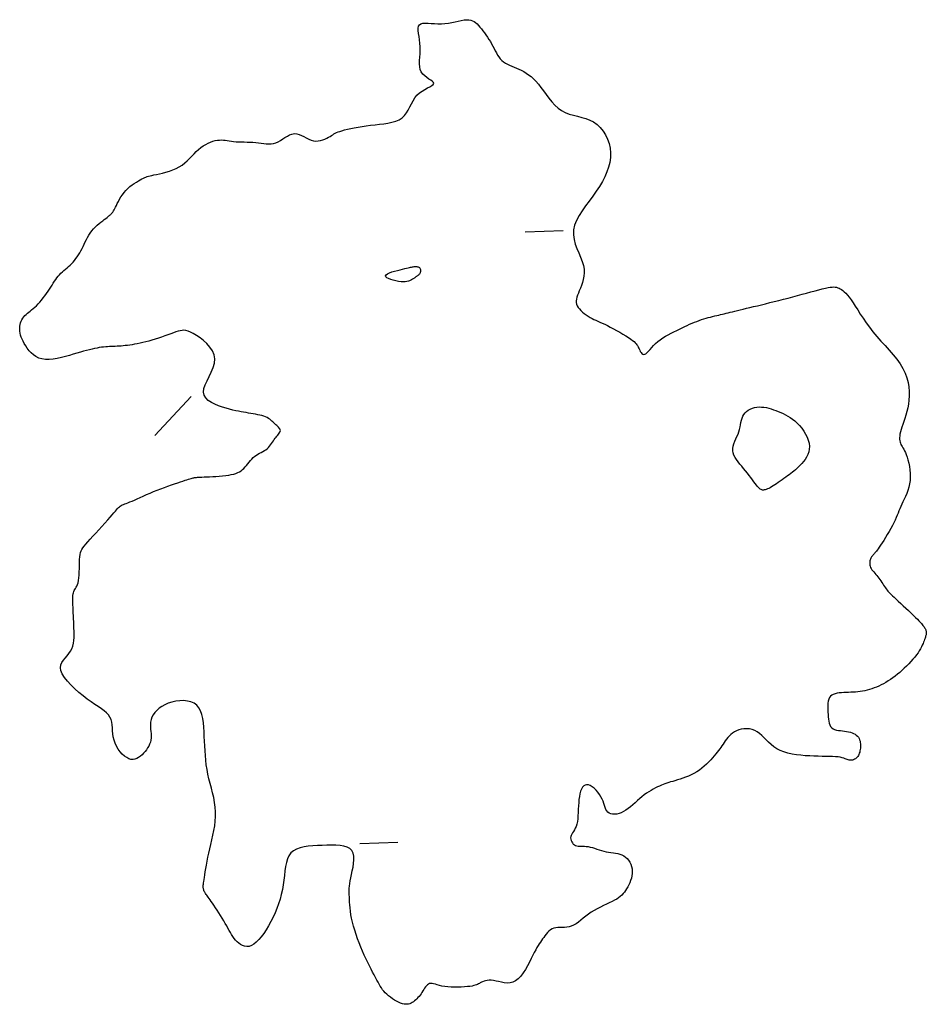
# Model space of a CAD drawing. Header units: millimetres. Extents: x 32690613 to 32693367, y 5343692 to 5344708.
# Tile 218 of 256: x 32692676 to 32692700, y 5343725 to 5343751. Entities that reach past the tile are written whole.
import ezdxf

# ---------------------------------------------------------------- set-up
doc = ezdxf.new("R2010")
doc.units = ezdxf.units.MM
doc.header["$LTSCALE"] = 20
doc.layers.add('02-DGM_HL_493.50', color=112, linetype='Continuous')

msp = doc.modelspace()

# ---------------------------------------------------------------- linework, layer by layer
at = {"layer": '02-DGM_HL_493.50', "elevation": 493.5, "flags": 128}
for points in [[(32692688.392, 5343725.27), (32692688.331, 5343725.277), (32692688.276, 5343725.278), (32692688.226, 5343725.273), (32692688.181, 5343725.265), (32692688.14, 5343725.253), (32692688.104, 5343725.239), (32692688.071, 5343725.224), (32692688.042, 5343725.209), (32692688.016, 5343725.194), (32692687.992, 5343725.18), (32692687.967, 5343725.168), (32692687.94, 5343725.156), (32692687.908, 5343725.144), (32692687.87, 5343725.134), (32692687.824, 5343725.125), (32692687.768, 5343725.116), (32692687.7, 5343725.109), (32692687.622, 5343725.103), (32692687.538, 5343725.098), (32692687.449, 5343725.096), (32692687.358, 5343725.095), (32692687.268, 5343725.098), (32692687.181, 5343725.103), (32692687.101, 5343725.113), (32692687.028, 5343725.125), (32692686.963, 5343725.14), (32692686.905, 5343725.155), (32692686.854, 5343725.17), (32692686.808, 5343725.182), (32692686.768, 5343725.191), (32692686.732, 5343725.194), (32692686.699, 5343725.19), (32692686.67, 5343725.177), (32692686.642, 5343725.158), (32692686.617, 5343725.132), (32692686.593, 5343725.101), (32692686.57, 5343725.067), (32692686.547, 5343725.03), (32692686.524, 5343724.993), (32692686.5, 5343724.955), (32692686.475, 5343724.918), (32692686.448, 5343724.883), (32692686.421, 5343724.849), (32692686.392, 5343724.817), (32692686.363, 5343724.787), (32692686.334, 5343724.759), (32692686.303, 5343724.733), (32692686.273, 5343724.71), (32692686.243, 5343724.689), (32692686.211, 5343724.671), (32692686.179, 5343724.657), (32692686.145, 5343724.647), (32692686.109, 5343724.642), (32692686.071, 5343724.641), (32692686.029, 5343724.646), (32692685.983, 5343724.657), (32692685.934, 5343724.673), (32692685.882, 5343724.696), (32692685.828, 5343724.723), (32692685.773, 5343724.754), (32692685.718, 5343724.789), (32692685.666, 5343724.826), (32692685.616, 5343724.865), (32692685.571, 5343724.905), (32692685.53, 5343724.945), (32692685.493, 5343724.986), (32692685.46, 5343725.028), (32692685.428, 5343725.073), (32692685.398, 5343725.12), (32692685.369, 5343725.17), (32692685.338, 5343725.225), (32692685.306, 5343725.283), (32692685.271, 5343725.347), (32692685.233, 5343725.416), (32692685.193, 5343725.49), (32692685.152, 5343725.569), (32692685.109, 5343725.654), (32692685.065, 5343725.743), (32692685.02, 5343725.838), (32692684.974, 5343725.938), (32692684.928, 5343726.042), (32692684.883, 5343726.151), (32692684.839, 5343726.263), (32692684.797, 5343726.375), (32692684.758, 5343726.488), (32692684.722, 5343726.6), (32692684.689, 5343726.709), (32692684.662, 5343726.815), (32692684.64, 5343726.916), (32692684.622, 5343727.011), (32692684.609, 5343727.102), (32692684.599, 5343727.188), (32692684.592, 5343727.268), (32692684.587, 5343727.344), (32692684.583, 5343727.414), (32692684.58, 5343727.479), (32692684.578, 5343727.539), (32692684.577, 5343727.596), (32692684.577, 5343727.652), (32692684.578, 5343727.708), (32692684.583, 5343727.767), (32692684.59, 5343727.831), (32692684.601, 5343727.902), (32692684.616, 5343727.981), (32692684.636, 5343728.07), (32692684.657, 5343728.166), (32692684.677, 5343728.266), (32692684.692, 5343728.366), (32692684.699, 5343728.463), (32692684.696, 5343728.555), (32692684.678, 5343728.636), (32692684.644, 5343728.705), (32692684.59, 5343728.758), (32692684.518, 5343728.796), (32692684.432, 5343728.822), (32692684.333, 5343728.838), (32692684.223, 5343728.846), (32692684.106, 5343728.848), (32692683.984, 5343728.845), (32692683.86, 5343728.841), (32692683.735, 5343728.836), (32692683.613, 5343728.828), (32692683.494, 5343728.818), (32692683.382, 5343728.801), (32692683.278, 5343728.777), (32692683.184, 5343728.744), (32692683.102, 5343728.699), (32692683.034, 5343728.642), (32692682.981, 5343728.57), (32692682.942, 5343728.484), (32692682.914, 5343728.388), (32692682.894, 5343728.282), (32692682.878, 5343728.168), (32692682.865, 5343728.049), (32692682.851, 5343727.925), (32692682.833, 5343727.8), (32692682.81, 5343727.674), (32692682.781, 5343727.548), (32692682.746, 5343727.423), (32692682.707, 5343727.3), (32692682.662, 5343727.178), (32692682.614, 5343727.058), (32692682.561, 5343726.941), (32692682.504, 5343726.828), (32692682.444, 5343726.718), (32692682.382, 5343726.614), (32692682.318, 5343726.517), (32692682.252, 5343726.429), (32692682.186, 5343726.351), (32692682.12, 5343726.284), (32692682.055, 5343726.232), (32692681.99, 5343726.194), (32692681.928, 5343726.173), (32692681.868, 5343726.167), (32692681.811, 5343726.174), (32692681.756, 5343726.192), (32692681.705, 5343726.219), (32692681.656, 5343726.254), (32692681.611, 5343726.295), (32692681.57, 5343726.339), (32692681.533, 5343726.385), (32692681.498, 5343726.433), (32692681.466, 5343726.484), (32692681.434, 5343726.537), (32692681.403, 5343726.593), (32692681.371, 5343726.652), (32692681.337, 5343726.714), (32692681.3, 5343726.779), (32692681.26, 5343726.847), (32692681.218, 5343726.918), (32692681.173, 5343726.99), (32692681.128, 5343727.061), (32692681.083, 5343727.13), (32692681.04, 5343727.196), (32692680.998, 5343727.258), (32692680.96, 5343727.314), (32692680.926, 5343727.362), (32692680.896, 5343727.405), (32692680.87, 5343727.441), (32692680.847, 5343727.473), (32692680.826, 5343727.501), (32692680.809, 5343727.526), (32692680.793, 5343727.548), (32692680.779, 5343727.569), (32692680.766, 5343727.589), (32692680.755, 5343727.608), (32692680.745, 5343727.627), (32692680.736, 5343727.646), (32692680.729, 5343727.665), (32692680.724, 5343727.683), (32692680.719, 5343727.702), (32692680.716, 5343727.721), (32692680.715, 5343727.741), (32692680.715, 5343727.762), (32692680.716, 5343727.787), (32692680.719, 5343727.815), (32692680.723, 5343727.849), (32692680.729, 5343727.89), (32692680.737, 5343727.938), (32692680.746, 5343727.996), (32692680.757, 5343728.064), (32692680.77, 5343728.142), (32692680.784, 5343728.228), (32692680.801, 5343728.322), (32692680.819, 5343728.422), (32692680.84, 5343728.528), (32692680.863, 5343728.638), (32692680.889, 5343728.752), (32692680.917, 5343728.869), (32692680.945, 5343728.989), (32692680.973, 5343729.11), (32692680.999, 5343729.233), (32692681.02, 5343729.357), (32692681.036, 5343729.481), (32692681.045, 5343729.606), (32692681.045, 5343729.732), (32692681.036, 5343729.856), (32692681.017, 5343729.981), (32692680.993, 5343730.105), (32692680.963, 5343730.229), (32692680.931, 5343730.353), (32692680.899, 5343730.476), (32692680.868, 5343730.6), (32692680.84, 5343730.724), (32692680.817, 5343730.848), (32692680.798, 5343730.973), (32692680.783, 5343731.097), (32692680.772, 5343731.222), (32692680.763, 5343731.347), (32692680.756, 5343731.472), (32692680.75, 5343731.596), (32692680.745, 5343731.721), (32692680.74, 5343731.846), (32692680.733, 5343731.968), (32692680.722, 5343732.087), (32692680.706, 5343732.199), (32692680.682, 5343732.304), (32692680.648, 5343732.398), (32692680.604, 5343732.48), (32692680.546, 5343732.547), (32692680.474, 5343732.6), (32692680.39, 5343732.637), (32692680.297, 5343732.659), (32692680.197, 5343732.669), (32692680.094, 5343732.667), (32692679.991, 5343732.655), (32692679.889, 5343732.632), (32692679.793, 5343732.601), (32692679.705, 5343732.563), (32692679.625, 5343732.518), (32692679.554, 5343732.468), (32692679.492, 5343732.412), (32692679.438, 5343732.354), (32692679.395, 5343732.293), (32692679.361, 5343732.23), (32692679.338, 5343732.167), (32692679.324, 5343732.104), (32692679.319, 5343732.041), (32692679.32, 5343731.979), (32692679.325, 5343731.918), (32692679.331, 5343731.858), (32692679.337, 5343731.798), (32692679.341, 5343731.74), (32692679.34, 5343731.683), (32692679.333, 5343731.627), (32692679.319, 5343731.573), (32692679.3, 5343731.52), (32692679.275, 5343731.469), (32692679.247, 5343731.419), (32692679.214, 5343731.371), (32692679.178, 5343731.325), (32692679.139, 5343731.28), (32692679.098, 5343731.238), (32692679.055, 5343731.2), (32692679.009, 5343731.167), (32692678.962, 5343731.14), (32692678.912, 5343731.122), (32692678.86, 5343731.113), (32692678.806, 5343731.116), (32692678.75, 5343731.132), (32692678.692, 5343731.162), (32692678.633, 5343731.204), (32692678.576, 5343731.258), (32692678.521, 5343731.32), (32692678.47, 5343731.39), (32692678.425, 5343731.466), (32692678.387, 5343731.546), (32692678.358, 5343731.628), (32692678.339, 5343731.711), (32692678.327, 5343731.793), (32692678.32, 5343731.874), (32692678.314, 5343731.953), (32692678.307, 5343732.029), (32692678.297, 5343732.103), (32692678.279, 5343732.171), (32692678.251, 5343732.235), (32692678.211, 5343732.294), (32692678.159, 5343732.349), (32692678.096, 5343732.402), (32692678.023, 5343732.456), (32692677.941, 5343732.512), (32692677.851, 5343732.572), (32692677.753, 5343732.638), (32692677.649, 5343732.712), (32692677.539, 5343732.796), (32692677.428, 5343732.888), (32692677.319, 5343732.985), (32692677.217, 5343733.085), (32692677.125, 5343733.185), (32692677.048, 5343733.283), (32692676.989, 5343733.377), (32692676.952, 5343733.463), (32692676.94, 5343733.541), (32692676.951, 5343733.612), (32692676.978, 5343733.677), (32692677.018, 5343733.737), (32692677.066, 5343733.795), (32692677.117, 5343733.853), (32692677.166, 5343733.912), (32692677.21, 5343733.974), (32692677.244, 5343734.04), (32692677.269, 5343734.111), (32692677.286, 5343734.185), (32692677.296, 5343734.262), (32692677.301, 5343734.342), (32692677.302, 5343734.423), (32692677.3, 5343734.506), (32692677.297, 5343734.589), (32692677.294, 5343734.672), (32692677.291, 5343734.755), (32692677.288, 5343734.836), (32692677.284, 5343734.915), (32692677.281, 5343734.992), (32692677.279, 5343735.065), (32692677.276, 5343735.135), (32692677.273, 5343735.2), (32692677.271, 5343735.259), (32692677.269, 5343735.314), (32692677.269, 5343735.365), (32692677.269, 5343735.41), (32692677.272, 5343735.452), (32692677.277, 5343735.49), (32692677.284, 5343735.524), (32692677.294, 5343735.555), (32692677.308, 5343735.583), (32692677.324, 5343735.609), (32692677.341, 5343735.636), (32692677.359, 5343735.666), (32692677.377, 5343735.7), (32692677.395, 5343735.74), (32692677.41, 5343735.787), (32692677.422, 5343735.845), (32692677.431, 5343735.913), (32692677.437, 5343735.99), (32692677.44, 5343736.073), (32692677.443, 5343736.159), (32692677.444, 5343736.245), (32692677.446, 5343736.328), (32692677.449, 5343736.405), (32692677.453, 5343736.474), (32692677.46, 5343736.533), (32692677.47, 5343736.583), (32692677.485, 5343736.628), (32692677.505, 5343736.67), (32692677.532, 5343736.712), (32692677.567, 5343736.757), (32692677.61, 5343736.807), (32692677.664, 5343736.867), (32692677.728, 5343736.937), (32692677.8, 5343737.016), (32692677.878, 5343737.101), (32692677.958, 5343737.189), (32692678.039, 5343737.278), (32692678.117, 5343737.364), (32692678.19, 5343737.446), (32692678.255, 5343737.519), (32692678.31, 5343737.582), (32692678.355, 5343737.636), (32692678.393, 5343737.681), (32692678.425, 5343737.718), (32692678.453, 5343737.75), (32692678.477, 5343737.775), (32692678.5, 5343737.796), (32692678.523, 5343737.814), (32692678.548, 5343737.83), (32692678.576, 5343737.844), (32692678.606, 5343737.858), (32692678.641, 5343737.871), (32692678.68, 5343737.886), (32692678.725, 5343737.903), (32692678.776, 5343737.923), (32692678.834, 5343737.947), (32692678.899, 5343737.974), (32692678.971, 5343738.006), (32692679.049, 5343738.041), (32692679.132, 5343738.078), (32692679.22, 5343738.116), (32692679.31, 5343738.155), (32692679.403, 5343738.195), (32692679.498, 5343738.234), (32692679.594, 5343738.271), (32692679.689, 5343738.307), (32692679.783, 5343738.341), (32692679.873, 5343738.373), (32692679.96, 5343738.402), (32692680.041, 5343738.429), (32692680.115, 5343738.454), (32692680.181, 5343738.476), (32692680.238, 5343738.495), (32692680.287, 5343738.511), (32692680.329, 5343738.524), (32692680.365, 5343738.535), (32692680.396, 5343738.545), (32692680.423, 5343738.552), (32692680.446, 5343738.558), (32692680.468, 5343738.563), (32692680.489, 5343738.567), (32692680.511, 5343738.571), (32692680.535, 5343738.573), (32692680.563, 5343738.575), (32692680.595, 5343738.577), (32692680.635, 5343738.579), (32692680.682, 5343738.581), (32692680.739, 5343738.583), (32692680.807, 5343738.586), (32692680.883, 5343738.589), (32692680.966, 5343738.594), (32692681.052, 5343738.599), (32692681.14, 5343738.605), (32692681.227, 5343738.613), (32692681.311, 5343738.622), (32692681.389, 5343738.633), (32692681.459, 5343738.645), (32692681.521, 5343738.66), (32692681.577, 5343738.678), (32692681.628, 5343738.698), (32692681.674, 5343738.721), (32692681.716, 5343738.747), (32692681.755, 5343738.777), (32692681.791, 5343738.81), (32692681.827, 5343738.848), (32692681.862, 5343738.888), (32692681.896, 5343738.93), (32692681.931, 5343738.972), (32692681.966, 5343739.015), (32692682.002, 5343739.056), (32692682.04, 5343739.094), (32692682.079, 5343739.129), (32692682.121, 5343739.16), (32692682.164, 5343739.187), (32692682.207, 5343739.211), (32692682.251, 5343739.234), (32692682.294, 5343739.257), (32692682.335, 5343739.28), (32692682.374, 5343739.304), (32692682.41, 5343739.331), (32692682.443, 5343739.361), (32692682.472, 5343739.394), (32692682.499, 5343739.429), (32692682.524, 5343739.465), (32692682.548, 5343739.501), (32692682.57, 5343739.537), (32692682.593, 5343739.573), (32692682.617, 5343739.606), (32692682.641, 5343739.637), (32692682.665, 5343739.666), (32692682.688, 5343739.692), (32692682.71, 5343739.718), (32692682.728, 5343739.741), (32692682.743, 5343739.764), (32692682.752, 5343739.787), (32692682.756, 5343739.808), (32692682.752, 5343739.83), (32692682.743, 5343739.852), (32692682.728, 5343739.874), (32692682.71, 5343739.896), (32692682.688, 5343739.919), (32692682.663, 5343739.941), (32692682.638, 5343739.965), (32692682.612, 5343739.988), (32692682.586, 5343740.013), (32692682.56, 5343740.037), (32692682.533, 5343740.062), (32692682.505, 5343740.086), (32692682.475, 5343740.109), (32692682.441, 5343740.131), (32692682.404, 5343740.152), (32692682.363, 5343740.171), (32692682.318, 5343740.188), (32692682.268, 5343740.204), (32692682.214, 5343740.218), (32692682.157, 5343740.23), (32692682.098, 5343740.242), (32692682.037, 5343740.253), (32692681.975, 5343740.263), (32692681.912, 5343740.273), (32692681.849, 5343740.284), (32692681.785, 5343740.294), (32692681.719, 5343740.306), (32692681.65, 5343740.319), (32692681.577, 5343740.335), (32692681.499, 5343740.353), (32692681.414, 5343740.375), (32692681.323, 5343740.401), (32692681.225, 5343740.43), (32692681.124, 5343740.465), (32692681.025, 5343740.506), (32692680.932, 5343740.554), (32692680.85, 5343740.609), (32692680.785, 5343740.673), (32692680.741, 5343740.745), (32692680.723, 5343740.827), (32692680.734, 5343740.92), (32692680.768, 5343741.021), (32692680.817, 5343741.129), (32692680.874, 5343741.242), (32692680.93, 5343741.358), (32692680.979, 5343741.475), (32692681.012, 5343741.592), (32692681.022, 5343741.706), (32692681.003, 5343741.816), (32692680.958, 5343741.921), (32692680.893, 5343742.019), (32692680.814, 5343742.11), (32692680.724, 5343742.192), (32692680.631, 5343742.265), (32692680.539, 5343742.326), (32692680.454, 5343742.376), (32692680.38, 5343742.414), (32692680.315, 5343742.44), (32692680.258, 5343742.455), (32692680.206, 5343742.462), (32692680.155, 5343742.46), (32692680.105, 5343742.451), (32692680.052, 5343742.436), (32692679.994, 5343742.417), (32692679.928, 5343742.394), (32692679.857, 5343742.369), (32692679.78, 5343742.341), (32692679.699, 5343742.312), (32692679.615, 5343742.283), (32692679.53, 5343742.254), (32692679.444, 5343742.226), (32692679.36, 5343742.2), (32692679.278, 5343742.176), (32692679.198, 5343742.155), (32692679.12, 5343742.135), (32692679.045, 5343742.118), (32692678.973, 5343742.103), (32692678.903, 5343742.09), (32692678.837, 5343742.078), (32692678.773, 5343742.069), (32692678.712, 5343742.061), (32692678.654, 5343742.055), (32692678.598, 5343742.049), (32692678.545, 5343742.045), (32692678.492, 5343742.042), (32692678.441, 5343742.039), (32692678.391, 5343742.037), (32692678.341, 5343742.035), (32692678.291, 5343742.033), (32692678.24, 5343742.031), (32692678.189, 5343742.028), (32692678.137, 5343742.024), (32692678.083, 5343742.019), (32692678.027, 5343742.012), (32692677.969, 5343742.004), (32692677.909, 5343741.993), (32692677.845, 5343741.98), (32692677.778, 5343741.965), (32692677.707, 5343741.947), (32692677.632, 5343741.927), (32692677.552, 5343741.905), (32692677.467, 5343741.881), (32692677.377, 5343741.855), (32692677.281, 5343741.827), (32692677.18, 5343741.798), (32692677.074, 5343741.768), (32692676.965, 5343741.741), (32692676.856, 5343741.718), (32692676.748, 5343741.7), (32692676.644, 5343741.691), (32692676.545, 5343741.691), (32692676.452, 5343741.703), (32692676.368, 5343741.728), (32692676.293, 5343741.764), (32692676.225, 5343741.81), (32692676.164, 5343741.864), (32692676.111, 5343741.922), (32692676.064, 5343741.985), (32692676.022, 5343742.048), (32692675.986, 5343742.11), (32692675.955, 5343742.17), (32692675.928, 5343742.227), (32692675.906, 5343742.282), (32692675.889, 5343742.334), (32692675.876, 5343742.385), (32692675.868, 5343742.434), (32692675.864, 5343742.481), (32692675.864, 5343742.528), (32692675.868, 5343742.573), (32692675.877, 5343742.618), (32692675.889, 5343742.661), (32692675.905, 5343742.703), (32692675.924, 5343742.742), (32692675.947, 5343742.781), (32692675.973, 5343742.816), (32692676.001, 5343742.85), (32692676.033, 5343742.882), (32692676.067, 5343742.911), (32692676.103, 5343742.941), (32692676.141, 5343742.97), (32692676.18, 5343743.001), (32692676.222, 5343743.035), (32692676.264, 5343743.071), (32692676.308, 5343743.112), (32692676.353, 5343743.158), (32692676.398, 5343743.208), (32692676.442, 5343743.262), (32692676.487, 5343743.318), (32692676.53, 5343743.376), (32692676.573, 5343743.434), (32692676.613, 5343743.493), (32692676.651, 5343743.55), (32692676.687, 5343743.605), (32692676.72, 5343743.658), (32692676.753, 5343743.709), (32692676.784, 5343743.758), (32692676.816, 5343743.804), (32692676.848, 5343743.849), (32692676.881, 5343743.891), (32692676.916, 5343743.931), (32692676.953, 5343743.969), (32692676.992, 5343744.005), (32692677.032, 5343744.041), (32692677.074, 5343744.075), (32692677.116, 5343744.11), (32692677.158, 5343744.146), (32692677.199, 5343744.184), (32692677.24, 5343744.223), (32692677.279, 5343744.265), (32692677.316, 5343744.31), (32692677.352, 5343744.356), (32692677.387, 5343744.406), (32692677.42, 5343744.457), (32692677.452, 5343744.51), (32692677.483, 5343744.565), (32692677.513, 5343744.622), (32692677.541, 5343744.68), (32692677.57, 5343744.739), (32692677.598, 5343744.799), (32692677.627, 5343744.858), (32692677.658, 5343744.917), (32692677.692, 5343744.976), (32692677.728, 5343745.033), (32692677.769, 5343745.088), (32692677.813, 5343745.14), (32692677.861, 5343745.19), (32692677.911, 5343745.237), (32692677.961, 5343745.281), (32692678.01, 5343745.321), (32692678.058, 5343745.358), (32692678.101, 5343745.391), (32692678.14, 5343745.42), (32692678.173, 5343745.445), (32692678.2, 5343745.467), (32692678.223, 5343745.485), (32692678.242, 5343745.5), (32692678.257, 5343745.514), (32692678.27, 5343745.526), (32692678.282, 5343745.537), (32692678.292, 5343745.548), (32692678.302, 5343745.559), (32692678.312, 5343745.571), (32692678.323, 5343745.585), (32692678.334, 5343745.602), (32692678.347, 5343745.623), (32692678.361, 5343745.649), (32692678.378, 5343745.68), (32692678.397, 5343745.718), (32692678.419, 5343745.762), (32692678.444, 5343745.813), (32692678.473, 5343745.868), (32692678.504, 5343745.926), (32692678.54, 5343745.986), (32692678.579, 5343746.046), (32692678.623, 5343746.105), (32692678.671, 5343746.161), (32692678.723, 5343746.213), (32692678.778, 5343746.26), (32692678.835, 5343746.304), (32692678.892, 5343746.344), (32692678.948, 5343746.379), (32692679.002, 5343746.411), (32692679.052, 5343746.439), (32692679.097, 5343746.462), (32692679.135, 5343746.482), (32692679.17, 5343746.498), (32692679.202, 5343746.512), (32692679.235, 5343746.525), (32692679.271, 5343746.536), (32692679.311, 5343746.546), (32692679.358, 5343746.557), (32692679.414, 5343746.57), (32692679.482, 5343746.583), (32692679.559, 5343746.6), (32692679.642, 5343746.619), (32692679.731, 5343746.642), (32692679.821, 5343746.669), (32692679.912, 5343746.701), (32692679.999, 5343746.738), (32692680.082, 5343746.781), (32692680.159, 5343746.831), (32692680.229, 5343746.886), (32692680.294, 5343746.945), (32692680.356, 5343747.006), (32692680.416, 5343747.067), (32692680.474, 5343747.128), (32692680.532, 5343747.187), (32692680.591, 5343747.241), (32692680.653, 5343747.291), (32692680.716, 5343747.336), (32692680.781, 5343747.375), (32692680.845, 5343747.408), (32692680.909, 5343747.436), (32692680.972, 5343747.459), (32692681.032, 5343747.475), (32692681.09, 5343747.486), (32692681.145, 5343747.492), (32692681.197, 5343747.493), (32692681.248, 5343747.489), (32692681.299, 5343747.484), (32692681.35, 5343747.476), (32692681.404, 5343747.467), (32692681.46, 5343747.459), (32692681.52, 5343747.452), (32692681.586, 5343747.448), (32692681.655, 5343747.444), (32692681.728, 5343747.442), (32692681.802, 5343747.441), (32692681.879, 5343747.439), (32692681.955, 5343747.436), (32692682.031, 5343747.432), (32692682.105, 5343747.425), (32692682.177, 5343747.417), (32692682.247, 5343747.407), (32692682.315, 5343747.398), (32692682.381, 5343747.391), (32692682.446, 5343747.388), (32692682.509, 5343747.39), (32692682.572, 5343747.4), (32692682.634, 5343747.418), (32692682.695, 5343747.446), (32692682.756, 5343747.481), (32692682.817, 5343747.52), (32692682.878, 5343747.56), (32692682.94, 5343747.597), (32692683.001, 5343747.628), (32692683.063, 5343747.65), (32692683.125, 5343747.66), (32692683.187, 5343747.655), (32692683.251, 5343747.638), (32692683.314, 5343747.612), (32692683.378, 5343747.581), (32692683.442, 5343747.548), (32692683.506, 5343747.516), (32692683.569, 5343747.489), (32692683.632, 5343747.471), (32692683.695, 5343747.463), (32692683.757, 5343747.466), (32692683.817, 5343747.476), (32692683.874, 5343747.493), (32692683.929, 5343747.515), (32692683.98, 5343747.539), (32692684.027, 5343747.565), (32692684.069, 5343747.589), (32692684.106, 5343747.612), (32692684.139, 5343747.633), (32692684.171, 5343747.652), (32692684.204, 5343747.67), (32692684.24, 5343747.687), (32692684.28, 5343747.704), (32692684.328, 5343747.721), (32692684.384, 5343747.739), (32692684.452, 5343747.757), (32692684.529, 5343747.776), (32692684.615, 5343747.796), (32692684.709, 5343747.815), (32692684.81, 5343747.833), (32692684.916, 5343747.851), (32692685.027, 5343747.867), (32692685.141, 5343747.881), (32692685.258, 5343747.894), (32692685.375, 5343747.907), (32692685.49, 5343747.92), (32692685.601, 5343747.938), (32692685.707, 5343747.96), (32692685.806, 5343747.99), (32692685.894, 5343748.028), (32692685.972, 5343748.077), (32692686.036, 5343748.137), (32692686.09, 5343748.208), (32692686.137, 5343748.285), (32692686.179, 5343748.366), (32692686.22, 5343748.449), (32692686.263, 5343748.53), (32692686.31, 5343748.606), (32692686.365, 5343748.676), (32692686.43, 5343748.736), (32692686.501, 5343748.787), (32692686.574, 5343748.831), (32692686.644, 5343748.869), (32692686.708, 5343748.902), (32692686.76, 5343748.932), (32692686.796, 5343748.959), (32692686.812, 5343748.985), (32692686.805, 5343749.012), (32692686.777, 5343749.04), (32692686.736, 5343749.07), (32692686.684, 5343749.104), (32692686.628, 5343749.142), (32692686.571, 5343749.185), (32692686.521, 5343749.235), (32692686.48, 5343749.292), (32692686.454, 5343749.357), (32692686.44, 5343749.43), (32692686.435, 5343749.509), (32692686.437, 5343749.593), (32692686.443, 5343749.681), (32692686.45, 5343749.772), (32692686.454, 5343749.864), (32692686.454, 5343749.958), (32692686.447, 5343750.051), (32692686.435, 5343750.142), (32692686.422, 5343750.229), (32692686.409, 5343750.311), (32692686.401, 5343750.384), (32692686.4, 5343750.449), (32692686.409, 5343750.501), (32692686.431, 5343750.541), (32692686.469, 5343750.566), (32692686.521, 5343750.58), (32692686.585, 5343750.584), (32692686.659, 5343750.581), (32692686.741, 5343750.575), (32692686.829, 5343750.568), (32692686.921, 5343750.564), (32692687.014, 5343750.564), (32692687.108, 5343750.571), (32692687.2, 5343750.584), (32692687.29, 5343750.601), (32692687.377, 5343750.62), (32692687.46, 5343750.638), (32692687.538, 5343750.655), (32692687.611, 5343750.667), (32692687.677, 5343750.673), (32692687.736, 5343750.672), (32692687.789, 5343750.662), (32692687.836, 5343750.646), (32692687.879, 5343750.624), (32692687.919, 5343750.595), (32692687.957, 5343750.561), (32692687.995, 5343750.522), (32692688.032, 5343750.478), (32692688.071, 5343750.431), (32692688.111, 5343750.381), (32692688.151, 5343750.327), (32692688.192, 5343750.271), (32692688.231, 5343750.213), (32692688.27, 5343750.153), (32692688.307, 5343750.093), (32692688.342, 5343750.032), (32692688.374, 5343749.971), (32692688.405, 5343749.91), (32692688.435, 5343749.851), (32692688.466, 5343749.793), (32692688.497, 5343749.739), (32692688.531, 5343749.687), (32692688.568, 5343749.64), (32692688.609, 5343749.598), (32692688.654, 5343749.56), (32692688.704, 5343749.527), (32692688.758, 5343749.497), (32692688.815, 5343749.47), (32692688.875, 5343749.444), (32692688.936, 5343749.419), (32692688.999, 5343749.393), (32692689.063, 5343749.365), (32692689.126, 5343749.335), (32692689.19, 5343749.301), (32692689.254, 5343749.263), (32692689.319, 5343749.219), (32692689.383, 5343749.168), (32692689.448, 5343749.11), (32692689.513, 5343749.044), (32692689.579, 5343748.968), (32692689.645, 5343748.883), (32692689.712, 5343748.79), (32692689.781, 5343748.694), (32692689.854, 5343748.597), (32692689.93, 5343748.503), (32692690.011, 5343748.414), (32692690.097, 5343748.336), (32692690.19, 5343748.269), (32692690.289, 5343748.218), (32692690.394, 5343748.178), (32692690.502, 5343748.147), (32692690.612, 5343748.119), (32692690.723, 5343748.091), (32692690.831, 5343748.06), (32692690.936, 5343748.02), (32692691.035, 5343747.969), (32692691.128, 5343747.902), (32692691.212, 5343747.822), (32692691.287, 5343747.729), (32692691.351, 5343747.627), (32692691.404, 5343747.516), (32692691.445, 5343747.398), (32692691.472, 5343747.277), (32692691.484, 5343747.152), (32692691.481, 5343747.027), (32692691.464, 5343746.901), (32692691.433, 5343746.775), (32692691.389, 5343746.648), (32692691.334, 5343746.521), (32692691.268, 5343746.393), (32692691.192, 5343746.265), (32692691.107, 5343746.137), (32692691.015, 5343746.008), (32692690.919, 5343745.879), (32692690.824, 5343745.751), (32692690.734, 5343745.622), (32692690.653, 5343745.494), (32692690.586, 5343745.366), (32692690.536, 5343745.239), (32692690.508, 5343745.113), (32692690.504, 5343744.988), (32692690.521, 5343744.864), (32692690.553, 5343744.742), (32692690.596, 5343744.623), (32692690.644, 5343744.506), (32692690.692, 5343744.393), (32692690.735, 5343744.283), (32692690.766, 5343744.178), (32692690.784, 5343744.077), (32692690.788, 5343743.98), (32692690.78, 5343743.889), (32692690.764, 5343743.802), (32692690.742, 5343743.721), (32692690.715, 5343743.644), (32692690.687, 5343743.572), (32692690.659, 5343743.506), (32692690.634, 5343743.445), (32692690.613, 5343743.389), (32692690.596, 5343743.336), (32692690.584, 5343743.287), (32692690.578, 5343743.241), (32692690.579, 5343743.196), (32692690.587, 5343743.153), (32692690.603, 5343743.11), (32692690.628, 5343743.067), (32692690.66, 5343743.025), (32692690.699, 5343742.983), (32692690.743, 5343742.942), (32692690.791, 5343742.904), (32692690.841, 5343742.867), (32692690.893, 5343742.833), (32692690.945, 5343742.802), (32692690.995, 5343742.774), (32692691.046, 5343742.749), (32692691.097, 5343742.725), (32692691.15, 5343742.701), (32692691.206, 5343742.676), (32692691.266, 5343742.65), (32692691.331, 5343742.619), (32692691.402, 5343742.585), (32692691.479, 5343742.546), (32692691.561, 5343742.502), (32692691.646, 5343742.456), (32692691.73, 5343742.408), (32692691.812, 5343742.36), (32692691.889, 5343742.314), (32692691.959, 5343742.269), (32692692.02, 5343742.229), (32692692.069, 5343742.193), (32692692.108, 5343742.162), (32692692.139, 5343742.133), (32692692.163, 5343742.107), (32692692.182, 5343742.081), (32692692.197, 5343742.055), (32692692.211, 5343742.028), (32692692.224, 5343741.999), (32692692.239, 5343741.967), (32692692.255, 5343741.933), (32692692.272, 5343741.901), (32692692.292, 5343741.872), (32692692.314, 5343741.848), (32692692.337, 5343741.831), (32692692.363, 5343741.823), (32692692.391, 5343741.827), (32692692.422, 5343741.843), (32692692.455, 5343741.871), (32692692.492, 5343741.908), (32692692.532, 5343741.953), (32692692.576, 5343742.002), (32692692.625, 5343742.055), (32692692.678, 5343742.109), (32692692.736, 5343742.162), (32692692.799, 5343742.212), (32692692.866, 5343742.259), (32692692.937, 5343742.303), (32692693.01, 5343742.345), (32692693.084, 5343742.385), (32692693.159, 5343742.423), (32692693.234, 5343742.459), (32692693.306, 5343742.494), (32692693.377, 5343742.527), (32692693.445, 5343742.559), (32692693.511, 5343742.59), (32692693.576, 5343742.62), (32692693.639, 5343742.647), (32692693.702, 5343742.674), (32692693.764, 5343742.698), (32692693.826, 5343742.721), (32692693.887, 5343742.743), (32692693.949, 5343742.762), (32692694.01, 5343742.78), (32692694.069, 5343742.797), (32692694.128, 5343742.812), (32692694.185, 5343742.827), (32692694.24, 5343742.84), (32692694.293, 5343742.853), (32692694.344, 5343742.865), (32692694.393, 5343742.877), (32692694.441, 5343742.889), (32692694.489, 5343742.9), (32692694.539, 5343742.912), (32692694.591, 5343742.925), (32692694.647, 5343742.938), (32692694.706, 5343742.953), (32692694.771, 5343742.968), (32692694.84, 5343742.985), (32692694.915, 5343743.003), (32692694.995, 5343743.022), (32692695.081, 5343743.043), (32692695.171, 5343743.065), (32692695.266, 5343743.088), (32692695.367, 5343743.112), (32692695.473, 5343743.137), (32692695.583, 5343743.164), (32692695.697, 5343743.192), (32692695.815, 5343743.221), (32692695.935, 5343743.251), (32692696.056, 5343743.282), (32692696.179, 5343743.313), (32692696.303, 5343743.346), (32692696.427, 5343743.379), (32692696.549, 5343743.413), (32692696.668, 5343743.445), (32692696.782, 5343743.477), (32692696.891, 5343743.506), (32692696.992, 5343743.533), (32692697.084, 5343743.556), (32692697.165, 5343743.575), (32692697.235, 5343743.59), (32692697.295, 5343743.6), (32692697.346, 5343743.605), (32692697.39, 5343743.606), (32692697.428, 5343743.604), (32692697.463, 5343743.598), (32692697.495, 5343743.588), (32692697.527, 5343743.575), (32692697.559, 5343743.559), (32692697.593, 5343743.539), (32692697.628, 5343743.514), (32692697.666, 5343743.482), (32692697.706, 5343743.442), (32692697.749, 5343743.394), (32692697.795, 5343743.337), (32692697.844, 5343743.268), (32692697.898, 5343743.188), (32692697.956, 5343743.097), (32692698.019, 5343742.998), (32692698.087, 5343742.891), (32692698.162, 5343742.778), (32692698.242, 5343742.661), (32692698.33, 5343742.541), (32692698.424, 5343742.42), (32692698.526, 5343742.299), (32692698.633, 5343742.178), (32692698.742, 5343742.057), (32692698.85, 5343741.936), (32692698.954, 5343741.815), (32692699.051, 5343741.694), (32692699.138, 5343741.572), (32692699.213, 5343741.45), (32692699.272, 5343741.327), (32692699.318, 5343741.205), (32692699.35, 5343741.083), (32692699.371, 5343740.962), (32692699.381, 5343740.844), (32692699.382, 5343740.729), (32692699.374, 5343740.618), (32692699.361, 5343740.51), (32692699.341, 5343740.408), (32692699.318, 5343740.311), (32692699.292, 5343740.218), (32692699.264, 5343740.131), (32692699.236, 5343740.049), (32692699.21, 5343739.973), (32692699.185, 5343739.901), (32692699.165, 5343739.836), (32692699.149, 5343739.775), (32692699.137, 5343739.719), (32692699.131, 5343739.669), (32692699.128, 5343739.622), (32692699.129, 5343739.58), (32692699.133, 5343739.541), (32692699.141, 5343739.506), (32692699.151, 5343739.474), (32692699.164, 5343739.444), (32692699.179, 5343739.415), (32692699.196, 5343739.386), (32692699.215, 5343739.354), (32692699.235, 5343739.319), (32692699.256, 5343739.278), (32692699.279, 5343739.23), (32692699.302, 5343739.174), (32692699.325, 5343739.107), (32692699.348, 5343739.032), (32692699.368, 5343738.949), (32692699.386, 5343738.862), (32692699.4, 5343738.77), (32692699.408, 5343738.676), (32692699.41, 5343738.582), (32692699.405, 5343738.49), (32692699.391, 5343738.4), (32692699.371, 5343738.313), (32692699.345, 5343738.229), (32692699.315, 5343738.148), (32692699.282, 5343738.071), (32692699.249, 5343737.998), (32692699.217, 5343737.928), (32692699.186, 5343737.863), (32692699.159, 5343737.801), (32692699.134, 5343737.742), (32692699.111, 5343737.684), (32692699.088, 5343737.627), (32692699.065, 5343737.569), (32692699.039, 5343737.508), (32692699.009, 5343737.444), (32692698.976, 5343737.375), (32692698.937, 5343737.3), (32692698.894, 5343737.222), (32692698.848, 5343737.141), (32692698.8, 5343737.06), (32692698.753, 5343736.982), (32692698.707, 5343736.907), (32692698.663, 5343736.838), (32692698.624, 5343736.777), (32692698.59, 5343736.726), (32692698.56, 5343736.683), (32692698.535, 5343736.648), (32692698.513, 5343736.619), (32692698.494, 5343736.595), (32692698.476, 5343736.575), (32692698.461, 5343736.557), (32692698.445, 5343736.541), (32692698.431, 5343736.525), (32692698.416, 5343736.508), (32692698.402, 5343736.491), (32692698.388, 5343736.474), (32692698.376, 5343736.455), (32692698.365, 5343736.435), (32692698.355, 5343736.414), (32692698.347, 5343736.391), (32692698.341, 5343736.367), (32692698.338, 5343736.34), (32692698.337, 5343736.313), (32692698.338, 5343736.284), (32692698.343, 5343736.254), (32692698.351, 5343736.224), (32692698.362, 5343736.194), (32692698.377, 5343736.163), (32692698.396, 5343736.132), (32692698.417, 5343736.102), (32692698.442, 5343736.071), (32692698.469, 5343736.04), (32692698.496, 5343736.008), (32692698.525, 5343735.975), (32692698.553, 5343735.942), (32692698.581, 5343735.907), (32692698.608, 5343735.871), (32692698.634, 5343735.834), (32692698.659, 5343735.797), (32692698.683, 5343735.76), (32692698.706, 5343735.723), (32692698.729, 5343735.688), (32692698.751, 5343735.654), (32692698.773, 5343735.623), (32692698.795, 5343735.593), (32692698.818, 5343735.565), (32692698.844, 5343735.537), (32692698.872, 5343735.508), (32692698.904, 5343735.477), (32692698.941, 5343735.441), (32692698.984, 5343735.401), (32692699.034, 5343735.355), (32692699.092, 5343735.301), (32692699.156, 5343735.242), (32692699.223, 5343735.179), (32692699.293, 5343735.114), (32692699.363, 5343735.049), (32692699.43, 5343734.985), (32692699.493, 5343734.925), (32692699.549, 5343734.871), (32692699.598, 5343734.822), (32692699.639, 5343734.781), (32692699.673, 5343734.744), (32692699.702, 5343734.713), (32692699.725, 5343734.685), (32692699.745, 5343734.66), (32692699.761, 5343734.638), (32692699.775, 5343734.617), (32692699.788, 5343734.597), (32692699.799, 5343734.578), (32692699.809, 5343734.559), (32692699.817, 5343734.54), (32692699.824, 5343734.522), (32692699.829, 5343734.504), (32692699.832, 5343734.486), (32692699.833, 5343734.469), (32692699.833, 5343734.451), (32692699.831, 5343734.432), (32692699.828, 5343734.413), (32692699.823, 5343734.392), (32692699.816, 5343734.37), (32692699.808, 5343734.345), (32692699.799, 5343734.318), (32692699.788, 5343734.288), (32692699.776, 5343734.255), (32692699.762, 5343734.218), (32692699.746, 5343734.178), (32692699.728, 5343734.135), (32692699.705, 5343734.09), (32692699.679, 5343734.041), (32692699.649, 5343733.99), (32692699.614, 5343733.936), (32692699.573, 5343733.88), (32692699.527, 5343733.822), (32692699.478, 5343733.762), (32692699.425, 5343733.703), (32692699.369, 5343733.643), (32692699.311, 5343733.584), (32692699.251, 5343733.526), (32692699.191, 5343733.471), (32692699.13, 5343733.417), (32692699.07, 5343733.367), (32692699.009, 5343733.319), (32692698.948, 5343733.273), (32692698.888, 5343733.231), (32692698.827, 5343733.191), (32692698.765, 5343733.153), (32692698.704, 5343733.118), (32692698.643, 5343733.086), (32692698.582, 5343733.056), (32692698.52, 5343733.029), (32692698.459, 5343733.004), (32692698.397, 5343732.982), (32692698.335, 5343732.963), (32692698.273, 5343732.946), (32692698.211, 5343732.932), (32692698.149, 5343732.92), (32692698.087, 5343732.911), (32692698.025, 5343732.904), (32692697.962, 5343732.898), (32692697.9, 5343732.893), (32692697.838, 5343732.89), (32692697.775, 5343732.887), (32692697.713, 5343732.885), (32692697.65, 5343732.882), (32692697.589, 5343732.879), (32692697.53, 5343732.873), (32692697.474, 5343732.865), (32692697.422, 5343732.853), (32692697.374, 5343732.836), (32692697.333, 5343732.814), (32692697.3, 5343732.785), (32692697.273, 5343732.749), (32692697.254, 5343732.706), (32692697.241, 5343732.658), (32692697.234, 5343732.605), (32692697.23, 5343732.549), (32692697.229, 5343732.489), (32692697.23, 5343732.428), (32692697.233, 5343732.365), (32692697.235, 5343732.303), (32692697.239, 5343732.242), (32692697.244, 5343732.183), (32692697.252, 5343732.126), (32692697.264, 5343732.074), (32692697.281, 5343732.027), (32692697.303, 5343731.986), (32692697.332, 5343731.952), (32692697.368, 5343731.926), (32692697.41, 5343731.907), (32692697.458, 5343731.893), (32692697.509, 5343731.883), (32692697.562, 5343731.876), (32692697.617, 5343731.87), (32692697.672, 5343731.864), (32692697.725, 5343731.857), (32692697.776, 5343731.847), (32692697.825, 5343731.834), (32692697.87, 5343731.819), (32692697.911, 5343731.801), (32692697.949, 5343731.781), (32692697.983, 5343731.757), (32692698.012, 5343731.731), (32692698.037, 5343731.702), (32692698.056, 5343731.67), (32692698.071, 5343731.636), (32692698.082, 5343731.6), (32692698.089, 5343731.563), (32692698.093, 5343731.525), (32692698.094, 5343731.487), (32692698.093, 5343731.449), (32692698.09, 5343731.412), (32692698.085, 5343731.376), (32692698.079, 5343731.342), (32692698.072, 5343731.309), (32692698.062, 5343731.277), (32692698.051, 5343731.248), (32692698.037, 5343731.22), (32692698.021, 5343731.195), (32692698.002, 5343731.172), (32692697.981, 5343731.152), (32692697.957, 5343731.134), (32692697.932, 5343731.12), (32692697.905, 5343731.108), (32692697.878, 5343731.099), (32692697.851, 5343731.094), (32692697.823, 5343731.093), (32692697.796, 5343731.095), (32692697.771, 5343731.101), (32692697.744, 5343731.11), (32692697.717, 5343731.121), (32692697.686, 5343731.134), (32692697.65, 5343731.147), (32692697.608, 5343731.16), (32692697.559, 5343731.171), (32692697.501, 5343731.181), (32692697.433, 5343731.187), (32692697.356, 5343731.191), (32692697.271, 5343731.194), (32692697.178, 5343731.196), (32692697.078, 5343731.197), (32692696.973, 5343731.199), (32692696.863, 5343731.202), (32692696.75, 5343731.207), (32692696.634, 5343731.214), (32692696.517, 5343731.225), (32692696.4, 5343731.239), (32692696.285, 5343731.258), (32692696.175, 5343731.283), (32692696.069, 5343731.313), (32692695.971, 5343731.35), (32692695.881, 5343731.395), (32692695.8, 5343731.448), (32692695.728, 5343731.506), (32692695.662, 5343731.568), (32692695.6, 5343731.631), (32692695.542, 5343731.693), (32692695.484, 5343731.751), (32692695.424, 5343731.804), (32692695.362, 5343731.848), (32692695.296, 5343731.882), (32692695.227, 5343731.906), (32692695.155, 5343731.92), (32692695.082, 5343731.926), (32692695.011, 5343731.924), (32692694.941, 5343731.914), (32692694.875, 5343731.897), (32692694.813, 5343731.874), (32692694.758, 5343731.845), (32692694.708, 5343731.811), (32692694.663, 5343731.774), (32692694.622, 5343731.733), (32692694.585, 5343731.691), (32692694.55, 5343731.647), (32692694.518, 5343731.603), (32692694.488, 5343731.559), (32692694.459, 5343731.517), (32692694.43, 5343731.476), (32692694.401, 5343731.435), (32692694.371, 5343731.393), (32692694.339, 5343731.351), (32692694.305, 5343731.307), (32692694.268, 5343731.261), (32692694.228, 5343731.212), (32692694.183, 5343731.159), (32692694.134, 5343731.104), (32692694.081, 5343731.048), (32692694.024, 5343730.992), (32692693.964, 5343730.936), (32692693.9, 5343730.882), (32692693.834, 5343730.831), (32692693.764, 5343730.784), (32692693.691, 5343730.742), (32692693.617, 5343730.705), (32692693.542, 5343730.672), (32692693.467, 5343730.643), (32692693.393, 5343730.616), (32692693.322, 5343730.593), (32692693.253, 5343730.572), (32692693.189, 5343730.553), (32692693.13, 5343730.536), (32692693.074, 5343730.52), (32692693.022, 5343730.504), (32692692.973, 5343730.488), (32692692.924, 5343730.471), (32692692.876, 5343730.453), (32692692.828, 5343730.434), (32692692.778, 5343730.412), (32692692.725, 5343730.388), (32692692.671, 5343730.361), (32692692.614, 5343730.331), (32692692.556, 5343730.298), (32692692.497, 5343730.261), (32692692.437, 5343730.221), (32692692.377, 5343730.178), (32692692.316, 5343730.13), (32692692.256, 5343730.079), (32692692.195, 5343730.026), (32692692.135, 5343729.971), (32692692.074, 5343729.917), (32692692.014, 5343729.865), (32692691.953, 5343729.817), (32692691.892, 5343729.773), (32692691.831, 5343729.736), (32692691.77, 5343729.706), (32692691.709, 5343729.684), (32692691.65, 5343729.67), (32692691.594, 5343729.664), (32692691.541, 5343729.666), (32692691.493, 5343729.676), (32692691.451, 5343729.694), (32692691.415, 5343729.72), (32692691.386, 5343729.754), (32692691.362, 5343729.795), (32692691.343, 5343729.841), (32692691.325, 5343729.893), (32692691.306, 5343729.949), (32692691.286, 5343730.008), (32692691.262, 5343730.068), (32692691.232, 5343730.13), (32692691.195, 5343730.19), (32692691.151, 5343730.249), (32692691.103, 5343730.303), (32692691.052, 5343730.352), (32692691, 5343730.392), (32692690.948, 5343730.423), (32692690.899, 5343730.443), (32692690.853, 5343730.448), (32692690.811, 5343730.439), (32692690.775, 5343730.416), (32692690.744, 5343730.38), (32692690.717, 5343730.332), (32692690.695, 5343730.275), (32692690.677, 5343730.209), (32692690.662, 5343730.136), (32692690.651, 5343730.057), (32692690.643, 5343729.973), (32692690.638, 5343729.887), (32692690.633, 5343729.799), (32692690.629, 5343729.712), (32692690.624, 5343729.627), (32692690.617, 5343729.546), (32692690.607, 5343729.472), (32692690.593, 5343729.404), (32692690.575, 5343729.345), (32692690.553, 5343729.294), (32692690.529, 5343729.25), (32692690.504, 5343729.21), (32692690.481, 5343729.174), (32692690.46, 5343729.141), (32692690.444, 5343729.108), (32692690.434, 5343729.075), (32692690.43, 5343729.041), (32692690.433, 5343729.006), (32692690.443, 5343728.971), (32692690.458, 5343728.938), (32692690.478, 5343728.907), (32692690.501, 5343728.879), (32692690.529, 5343728.856), (32692690.56, 5343728.838), (32692690.593, 5343728.827), (32692690.628, 5343728.821), (32692690.666, 5343728.818), (32692690.706, 5343728.818), (32692690.749, 5343728.819), (32692690.795, 5343728.818), (32692690.843, 5343728.816), (32692690.894, 5343728.81), (32692690.948, 5343728.799), (32692691.004, 5343728.784), (32692691.063, 5343728.767), (32692691.123, 5343728.747), (32692691.184, 5343728.728), (32692691.246, 5343728.708), (32692691.309, 5343728.69), (32692691.372, 5343728.676), (32692691.435, 5343728.664), (32692691.497, 5343728.655), (32692691.559, 5343728.647), (32692691.619, 5343728.638), (32692691.677, 5343728.628), (32692691.732, 5343728.613), (32692691.785, 5343728.594), (32692691.835, 5343728.569), (32692691.881, 5343728.535), (32692691.923, 5343728.495), (32692691.961, 5343728.449), (32692691.993, 5343728.397), (32692692.019, 5343728.342), (32692692.04, 5343728.283), (32692692.053, 5343728.222), (32692692.059, 5343728.16), (32692692.058, 5343728.098), (32692692.05, 5343728.036), (32692692.036, 5343727.974), (32692692.017, 5343727.914), (32692691.994, 5343727.855), (32692691.968, 5343727.799), (32692691.94, 5343727.746), (32692691.911, 5343727.696), (32692691.881, 5343727.65), (32692691.85, 5343727.607), (32692691.818, 5343727.567), (32692691.782, 5343727.529), (32692691.742, 5343727.493), (32692691.697, 5343727.459), (32692691.647, 5343727.425), (32692691.589, 5343727.391), (32692691.524, 5343727.357), (32692691.453, 5343727.323), (32692691.377, 5343727.287), (32692691.298, 5343727.25), (32692691.216, 5343727.21), (32692691.135, 5343727.168), (32692691.054, 5343727.124), (32692690.976, 5343727.076), (32692690.902, 5343727.024), (32692690.831, 5343726.971), (32692690.763, 5343726.917), (32692690.698, 5343726.865), (32692690.634, 5343726.816), (32692690.572, 5343726.772), (32692690.51, 5343726.736), (32692690.448, 5343726.707), (32692690.387, 5343726.689), (32692690.325, 5343726.679), (32692690.264, 5343726.674), (32692690.204, 5343726.673), (32692690.146, 5343726.672), (32692690.09, 5343726.671), (32692690.036, 5343726.665), (32692689.986, 5343726.654), (32692689.939, 5343726.634), (32692689.896, 5343726.608), (32692689.855, 5343726.575), (32692689.818, 5343726.538), (32692689.782, 5343726.498), (32692689.749, 5343726.455), (32692689.717, 5343726.411), (32692689.687, 5343726.368), (32692689.658, 5343726.326), (32692689.629, 5343726.283), (32692689.6, 5343726.239), (32692689.57, 5343726.192), (32692689.539, 5343726.139), (32692689.506, 5343726.08), (32692689.47, 5343726.014), (32692689.43, 5343725.937), (32692689.387, 5343725.85), (32692689.339, 5343725.756), (32692689.288, 5343725.658), (32692689.233, 5343725.561), (32692689.174, 5343725.469), (32692689.111, 5343725.385), (32692689.045, 5343725.314), (32692688.976, 5343725.26), (32692688.903, 5343725.225), (32692688.828, 5343725.208), (32692688.752, 5343725.204), (32692688.676, 5343725.211), (32692688.6, 5343725.224), (32692688.527, 5343725.241), (32692688.457, 5343725.257)], [(32692685.946, 5343743.746), (32692685.88, 5343743.754), (32692685.81, 5343743.767), (32692685.74, 5343743.784), (32692685.675, 5343743.804), (32692685.618, 5343743.827), (32692685.573, 5343743.852), (32692685.545, 5343743.878), (32692685.537, 5343743.904), (32692685.553, 5343743.93), (32692685.589, 5343743.955), (32692685.641, 5343743.98), (32692685.705, 5343744.003), (32692685.776, 5343744.025), (32692685.85, 5343744.045), (32692685.922, 5343744.064), (32692685.989, 5343744.08), (32692686.046, 5343744.094), (32692686.094, 5343744.105), (32692686.134, 5343744.115), (32692686.169, 5343744.122), (32692686.198, 5343744.129), (32692686.224, 5343744.134), (32692686.247, 5343744.138), (32692686.27, 5343744.141), (32692686.293, 5343744.144), (32692686.316, 5343744.145), (32692686.339, 5343744.146), (32692686.361, 5343744.145), (32692686.382, 5343744.142), (32692686.401, 5343744.137), (32692686.418, 5343744.13), (32692686.432, 5343744.119), (32692686.444, 5343744.106), (32692686.452, 5343744.09), (32692686.458, 5343744.072), (32692686.461, 5343744.052), (32692686.462, 5343744.033), (32692686.46, 5343744.013), (32692686.455, 5343743.993), (32692686.449, 5343743.976), (32692686.44, 5343743.96), (32692686.43, 5343743.945), (32692686.418, 5343743.933), (32692686.405, 5343743.921), (32692686.392, 5343743.911), (32692686.378, 5343743.901), (32692686.365, 5343743.893), (32692686.352, 5343743.884), (32692686.341, 5343743.876), (32692686.329, 5343743.868), (32692686.318, 5343743.859), (32692686.307, 5343743.851), (32692686.294, 5343743.841), (32692686.281, 5343743.832), (32692686.265, 5343743.821), (32692686.247, 5343743.809), (32692686.226, 5343743.797), (32692686.202, 5343743.784), (32692686.173, 5343743.771), (32692686.14, 5343743.76), (32692686.101, 5343743.751), (32692686.057, 5343743.745), (32692686.005, 5343743.743)], [(32692696.163, 5343738.612), (32692696.116, 5343738.578), (32692696.068, 5343738.543), (32692696.019, 5343738.508), (32692695.969, 5343738.473), (32692695.92, 5343738.439), (32692695.872, 5343738.406), (32692695.825, 5343738.375), (32692695.781, 5343738.347), (32692695.74, 5343738.322), (32692695.702, 5343738.3), (32692695.666, 5343738.281), (32692695.633, 5343738.266), (32692695.603, 5343738.254), (32692695.575, 5343738.245), (32692695.549, 5343738.239), (32692695.525, 5343738.237), (32692695.504, 5343738.237), (32692695.483, 5343738.242), (32692695.463, 5343738.25), (32692695.443, 5343738.263), (32692695.422, 5343738.281), (32692695.399, 5343738.304), (32692695.374, 5343738.333), (32692695.345, 5343738.369), (32692695.312, 5343738.41), (32692695.276, 5343738.457), (32692695.236, 5343738.509), (32692695.194, 5343738.565), (32692695.149, 5343738.623), (32692695.102, 5343738.684), (32692695.054, 5343738.745), (32692695.004, 5343738.806), (32692694.954, 5343738.866), (32692694.904, 5343738.925), (32692694.857, 5343738.984), (32692694.814, 5343739.042), (32692694.777, 5343739.101), (32692694.747, 5343739.159), (32692694.727, 5343739.218), (32692694.716, 5343739.278), (32692694.718, 5343739.339), (32692694.729, 5343739.4), (32692694.748, 5343739.463), (32692694.772, 5343739.526), (32692694.8, 5343739.589), (32692694.828, 5343739.652), (32692694.855, 5343739.716), (32692694.879, 5343739.779), (32692694.897, 5343739.842), (32692694.911, 5343739.905), (32692694.923, 5343739.966), (32692694.934, 5343740.025), (32692694.947, 5343740.082), (32692694.962, 5343740.137), (32692694.981, 5343740.188), (32692695.007, 5343740.235), (32692695.04, 5343740.277), (32692695.081, 5343740.315), (32692695.127, 5343740.349), (32692695.179, 5343740.377), (32692695.234, 5343740.4), (32692695.293, 5343740.417), (32692695.354, 5343740.429), (32692695.416, 5343740.434), (32692695.479, 5343740.433), (32692695.542, 5343740.427), (32692695.605, 5343740.416), (32692695.668, 5343740.401), (32692695.731, 5343740.382), (32692695.794, 5343740.361), (32692695.858, 5343740.337), (32692695.921, 5343740.312), (32692695.985, 5343740.286), (32692696.048, 5343740.258), (32692696.112, 5343740.228), (32692696.175, 5343740.194), (32692696.237, 5343740.156), (32692696.299, 5343740.112), (32692696.361, 5343740.063), (32692696.422, 5343740.006), (32692696.482, 5343739.942), (32692696.539, 5343739.872), (32692696.592, 5343739.797), (32692696.64, 5343739.718), (32692696.681, 5343739.637), (32692696.712, 5343739.554), (32692696.734, 5343739.473), (32692696.744, 5343739.393), (32692696.74, 5343739.317), (32692696.725, 5343739.244), (32692696.7, 5343739.175), (32692696.668, 5343739.11), (32692696.63, 5343739.049), (32692696.587, 5343738.992), (32692696.543, 5343738.94), (32692696.499, 5343738.892), (32692696.456, 5343738.849), (32692696.414, 5343738.809), (32692696.373, 5343738.773), (32692696.333, 5343738.739), (32692696.292, 5343738.707), (32692696.25, 5343738.676), (32692696.207, 5343738.644)]]:
    msp.add_lwpolyline(points, close=True, dxfattribs=at)
for points in [[(32692689.231, 5343745.063), (32692690.23, 5343745.102)], [(32692680.394, 5343740.714), (32692679.434, 5343739.676)], [(32692685.858, 5343728.919), (32692684.859, 5343728.88)]]:
    msp.add_lwpolyline(points, dxfattribs=at)

doc.saveas('drawing.dxf')
